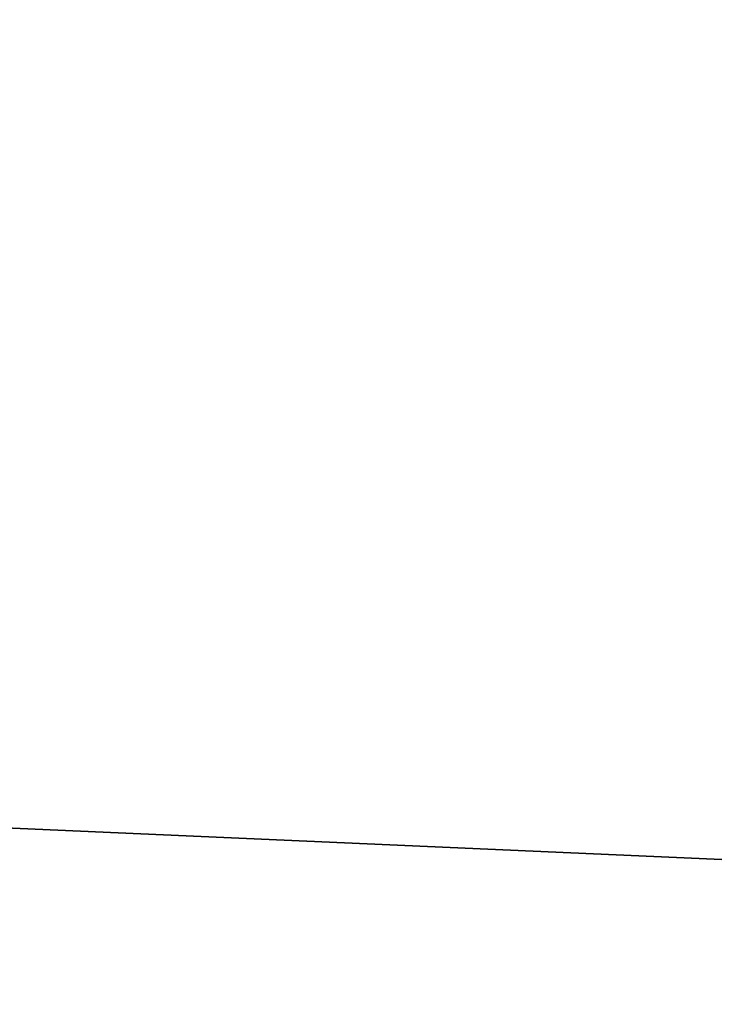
# Model space of a CAD drawing. Extents: x 0 to 1230, y 0 to 270.
# Tile 165 of 245: x 763.44 to 769.37, y 126.41 to 134.81. Entities that reach past the tile are written whole.
import ezdxf

# ---------------------------------------------------------------- set-up
doc = ezdxf.new("R2010")
doc.units = 0
doc.layers.get('0').update_dxf_attribs({"color": 13, "linetype": 'CONTINUOUS'})

# ---------------------------------------------------------------- blocks, each defined once
blk = doc.blocks.new('GROUP_22')
mesh = blk.add_polyface()
corners = [(319, 49), (1, 1), (1, 49), (319, 1)]
mesh.append_faces([[corners[k] for k in face] for face in [(0, 1, 2), (1, 0, 3)]], dxfattribs={"vtx0": -1})
mesh = blk.add_polyface()
corners = [(317, 3, 2), (3, 9.1983, 2), (3, 3, 2), (3, 11.1983, 2), (3, 47, 2), (317, 47, 2)]
mesh.append_faces([[corners[k] for k in face] for face in [(0, 1, 2), (4, 0, 5)]], dxfattribs={"vtx0": -1})
mesh.append_faces([[corners[k] for k in face] for face in [(1, 0, 3), (3, 0, 4)]], dxfattribs={"vtx0": -1, "vtx1": -1})
blk = doc.blocks.new('GROUP_24')
blk.add_blockref('GROUP_22', (1.3531, 0))
blk = doc.blocks.new('GROUP_15')
mesh = blk.add_polyface()
corners = [(1079, 1, 50), (1, 49, 50), (1, 1, 50), (1079, 49, 50)]
mesh.append_faces([[corners[k] for k in face] for face in [(0, 1, 2), (1, 0, 3)]], dxfattribs={"vtx0": -1})
mesh = blk.add_polyface()
corners = [(1079, 49), (1, 1), (1, 49), (1079, 1)]
mesh.append_faces([[corners[k] for k in face] for face in [(0, 1, 2), (1, 0, 3)]], dxfattribs={"vtx0": -1})
blk = doc.blocks.new('GROUP_25')
for name, p in [('GROUP_24', (453.7619, 110.0123, 854.0397)), ('GROUP_15', (75.115, 109.5123, 154.0397))]:
    blk.add_blockref(name, p)

msp = doc.modelspace()

# ---------------------------------------------------------------- block references
msp.add_blockref('GROUP_25', (0, 0))

doc.saveas('drawing.dxf')
